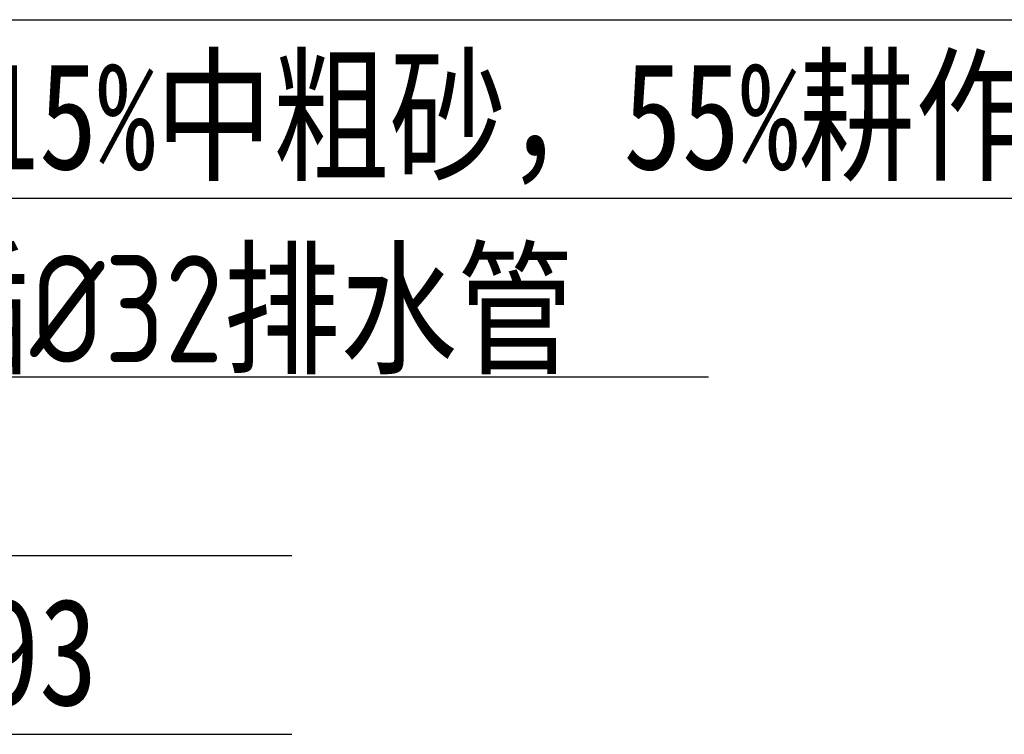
# Model space of a CAD drawing. Extents: x 499156 to 998412, y 3804642 to 7609653.
# Tile 39 of 74: x 500750 to 500777, y 3804675 to 3804695. Entities that reach past the tile are written whole.
import ezdxf

# ---------------------------------------------------------------- set-up
doc = ezdxf.new("R2010")
doc.units = 0
doc.layers.add('19-ab-dim', color=3, linetype='CONTINUOUS')
doc.styles.add('ab', font='simhei.ttf', dxfattribs={"width": 0.8})

msp = doc.modelspace()

# ---------------------------------------------------------------- linework, layer by layer
at = {"layer": '19-ab-dim'}
for p, q in [((500705.709, 3804695.248), (500787.669, 3804695.248)), ((500705.709, 3804690.248), (500787.669, 3804690.248)), ((500705.709, 3804685.248), (500769.048, 3804685.248)), ((500705.709, 3804680.248), (500757.381, 3804680.248)), ((500705.709, 3804675.248), (500757.381, 3804675.248))]:
    msp.add_line(p, q, dxfattribs=at)

# ---------------------------------------------------------------- texts
at = {"layer": '19-ab-dim', "color": 7, "style": 'ab', "width": 0.8}
for s, p in [('70厚种植土（30%%%的细碎石，15%%%中粗砂，55%%%耕作土）', (500707.771, 3804691.06)), ('素土夯实,夯实系数不小于0.93', (500707.771, 3804676.06))]:
    msp.add_text(s, height=3, dxfattribs=at).set_placement(p)
at = {"layer": '19-ab-dim', "color": 7, "insert": (500708.253, 3804685.217), "char_height": 3, "attachment_point": 7, "style": 'ab'}
msp.add_mtext('{\\fISOCPEUR|b0|i0|c0|p34;150}厚{\\fISOCPEUR|b0|i0|c0|p34;C20}混凝土{\\fISOCPEUR|b0|i0|c0|p34;@600MM}竖插{\\fISOCPEUR|b0|i0|c0|p34;%%C32}排水管', dxfattribs=at)

doc.saveas('drawing.dxf')
